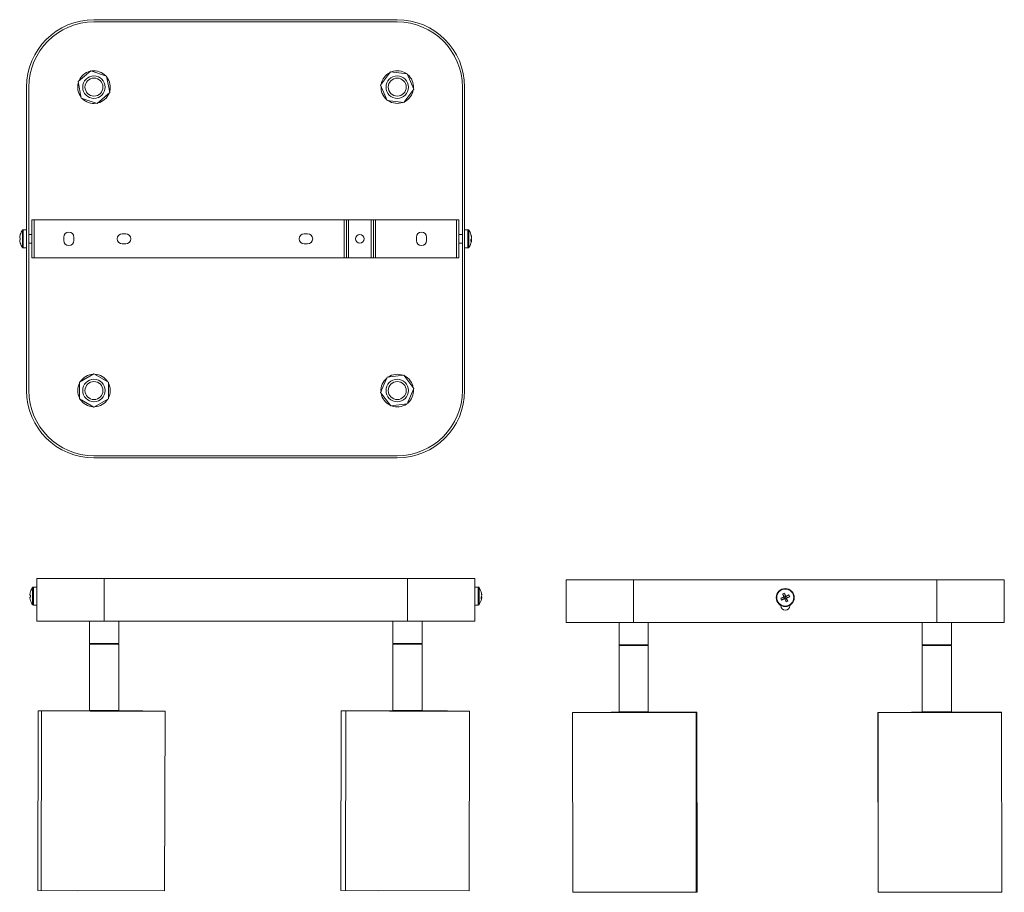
# Model space of a CAD drawing. Header units: millimetres. Extents: x -94 to 344, y -486 to -98.
import ezdxf

# ---------------------------------------------------------------- set-up
doc = ezdxf.new("R2010")
doc.units = ezdxf.units.MM

msp = doc.modelspace()

# ---------------------------------------------------------------- linework, layer by layer
at = {"color": 7, "linetype": 'Continuous', "lineweight": 15}
for p, q in [((73.61, -97.5), (-61.39, -97.5)), ((73.61, -98.5), (-61.39, -98.5)), ((-68.43, -125.06), (-62.79, -120.19)), ((-62.79, -120.19), (-55.76, -122.63)), ((-55.76, -122.63), (-54.35, -129.94)), ((66.21, -126.63), (70.66, -120.66)), ((70.66, -120.66), (78.06, -121.53)), ((78.06, -121.53), (81.01, -128.37)), ((-67.02, -132.37), (-68.43, -125.06)), ((69.16, -133.47), (66.21, -126.63)), ((-91.39, -127.5), (-91.39, -262.5)), ((-90.39, -127.5), (-90.39, -262.5)), ((-54.35, -129.94), (-59.99, -134.81)), ((81.01, -128.37), (76.56, -134.34)), ((102.61, -262.5), (102.61, -127.5)), ((103.61, -262.5), (103.61, -127.5)), ((-59.99, -134.81), (-67.02, -132.37)), ((76.56, -134.34), (69.16, -133.47)), ((100.97, -186.5), (-89.03, -186.5)), ((-89.03, -203.5), (-89.03, -186.5)), ((-88.03, -186.5), (-88.03, -203.5)), ((49.97, -203.5), (49.97, -186.5)), ((50.97, -186.5), (50.97, -203.5)), ((51.97, -186.5), (51.97, -203.5)), ((61.97, -203.5), (61.97, -186.5)), ((62.97, -203.5), (62.97, -186.5)), ((63.97, -186.5), (63.97, -203.5)), ((99.97, -203.5), (99.97, -186.5)), ((100.97, -186.5), (100.97, -203.5)), ((-91.39, -191), (-92.87, -191)), ((-47.28, -192.75), (-48.78, -192.75)), ((33.72, -192.75), (32.22, -192.75)), ((105.09, -191), (103.61, -191)), ((-94.18, -194.56), (-94.46, -194.54)), ((-94.46, -195.46), (-94.18, -195.44)), ((-94.19, -193.04), (-94.18, -193.05)), ((-94.18, -196.95), (-94.19, -196.96)), ((-89.03, -193), (-90.39, -193)), ((-90.39, -197), (-89.03, -197)), ((-74.83, -194.25), (-74.83, -195.75)), ((-70.33, -195.75), (-70.33, -194.25)), ((82.17, -194.25), (82.17, -195.75)), ((86.67, -195.75), (86.67, -194.25)), ((102.61, -193), (100.97, -193)), ((100.97, -197), (102.61, -197)), ((106.41, -195.57), (106.68, -195.6)), ((106.68, -195.25), (106.47, -195.24)), ((106.64, -194.4), (106.68, -194.4)), ((-92.87, -199), (-91.39, -199)), ((-48.78, -197.25), (-47.28, -197.25)), ((32.22, -197.25), (33.72, -197.25)), ((103.61, -199), (105.09, -199)), ((100.97, -203.5), (-89.03, -203.5)), ((-67.84, -258.78), (-61.39, -255.05)), ((-61.39, -255.05), (-54.94, -258.78)), ((66.22, -263.39), (69.14, -256.54)), ((69.14, -256.54), (76.54, -255.65)), ((76.54, -255.65), (81, -261.61)), ((-67.84, -266.22), (-67.84, -258.78)), ((-54.94, -258.78), (-54.94, -266.22)), ((81, -261.61), (78.08, -268.46)), ((-61.39, -269.95), (-67.84, -266.22)), ((-54.94, -266.22), (-61.39, -269.95)), ((70.68, -269.35), (66.22, -263.39)), ((78.08, -268.46), (70.68, -269.35)), ((-61.39, -291.5), (73.61, -291.5)), ((-61.39, -292.5), (73.61, -292.5)), ((-86.86, -346.07), (-86.86, -365.07)), ((-86.86, -346.07), (108.14, -346.07)), ((-56.86, -346.07), (-56.86, -365.07)), ((78.14, -346.07), (78.14, -365.07)), ((108.14, -346.07), (108.14, -365.07)), ((-86.86, -349.97), (-88.34, -349.97)), ((109.63, -349.97), (108.14, -349.97)), ((148.82, -346.71), (148.82, -365.71)), ((148.82, -346.71), (343.82, -346.71)), ((178.82, -346.71), (178.82, -365.71)), ((313.82, -346.71), (313.82, -365.71)), ((343.82, -346.71), (343.82, -365.71)), ((-89.64, -353.53), (-89.92, -353.51)), ((-89.92, -354.43), (-89.64, -354.4)), ((-89.65, -352.01), (-89.64, -352.02)), ((111.21, -354.57), (110.94, -354.54)), ((111, -354.21), (111.21, -354.22)), ((111.21, -353.36), (111.17, -353.37)), ((244.35, -354.96), (246.02, -354.49)), ((244.69, -355.76), (246.19, -354.92)), ((245.17, -352.98), (246.02, -354.49)), ((246.02, -354.49), (245.72, -354.36)), ((245.98, -352.65), (246.45, -354.31)), ((246.02, -354.49), (246.45, -354.31)), ((246.02, -354.49), (246.19, -354.92)), ((246.07, -355.22), (246.19, -354.92)), ((246.62, -354.74), (246.19, -354.92)), ((246.66, -356.58), (246.19, -354.92)), ((247.95, -353.47), (246.45, -354.31)), ((246.57, -354.01), (246.45, -354.31)), ((246.62, -354.74), (246.45, -354.31)), ((248.29, -354.27), (246.62, -354.74)), ((246.62, -354.74), (246.92, -354.86)), ((247.47, -356.25), (246.62, -354.74)), ((-89.64, -355.92), (-89.65, -355.92)), ((-88.34, -357.97), (-86.86, -357.97)), ((108.14, -357.97), (109.63, -357.97)), ((244.32, -358.08), (244.32, -358.21)), ((248.32, -358.21), (248.32, -358.08)), ((-86.86, -365.07), (108.14, -365.07)), ((-63.36, -365.07), (-63.36, -375.07)), ((-50.36, -375.07), (-50.36, -365.07)), ((71.64, -365.07), (71.64, -375.07)), ((84.64, -375.07), (84.64, -365.07)), ((148.82, -365.71), (343.82, -365.71)), ((172.32, -365.71), (172.32, -375.71)), ((185.32, -375.71), (185.32, -365.71)), ((307.32, -365.71), (307.32, -375.71)), ((320.32, -375.71), (320.32, -365.71)), ((-50.36, -375.07), (-63.36, -375.07)), ((-63.36, -375.32), (-63.36, -404.82)), ((-63.36, -375.32), (-50.36, -375.32)), ((-63.26, -375.07), (-63.26, -375.32)), ((-50.46, -375.32), (-50.46, -375.07)), ((-50.36, -404.82), (-50.36, -375.32)), ((84.64, -375.07), (71.64, -375.07)), ((71.64, -375.32), (71.64, -404.82)), ((71.64, -375.32), (84.64, -375.32)), ((71.74, -375.07), (71.74, -375.32)), ((84.54, -375.32), (84.54, -375.07)), ((84.64, -404.82), (84.64, -375.32)), ((185.32, -375.71), (172.32, -375.71)), ((172.32, -375.96), (172.32, -405.46)), ((172.32, -375.96), (185.32, -375.96)), ((172.42, -375.71), (172.42, -375.96)), ((185.22, -375.96), (185.22, -375.71)), ((185.32, -405.46), (185.32, -375.96)), ((320.32, -375.71), (307.32, -375.71)), ((307.32, -375.96), (307.32, -405.46)), ((307.32, -375.96), (320.32, -375.96)), ((307.42, -375.71), (307.42, -375.96)), ((320.22, -375.96), (320.22, -375.71)), ((320.32, -405.46), (320.32, -375.96)), ((-86.26, -405), (-86.44, -485)), ((-84.75, -405.01), (-84.93, -485.01)), ((-63.36, -404.82), (-63.11, -405.07)), ((-63.36, -404.82), (-50.36, -404.82)), ((-50.61, -405.07), (-63.11, -405.07)), ((-61.38, -405.07), (-61.38, -405.09)), ((-61.26, -405.07), (-61.26, -405.09)), ((-56.54, -405.07), (-56.54, -405.1)), ((-53.6, -405.11), (-53.6, -405.07)), ((-50.61, -405.07), (-50.36, -404.82)), ((-50.29, -405.05), (-50.58, -405.05)), ((-29.93, -485.13), (-29.75, -405.13)), ((48.6, -405), (48.42, -485)), ((50.78, -405.01), (50.6, -485.01)), ((71.64, -404.82), (71.89, -405.07)), ((71.64, -404.82), (84.64, -404.82)), ((84.39, -405.07), (71.89, -405.07)), ((73.62, -405.07), (73.62, -405.09)), ((73.74, -405.07), (73.74, -405.09)), ((78.46, -405.07), (78.46, -405.1)), ((81.4, -405.11), (81.4, -405.07)), ((84.39, -405.07), (84.64, -404.82)), ((84.86, -405.05), (84.41, -405.05)), ((85.24, -405.05), (84.42, -405.05)), ((105.6, -485.13), (105.78, -405.13)), ((151.62, -405.75), (151.73, -485.75)), ((172.52, -405.66), (155.69, -405.72)), ((172.32, -405.46), (172.57, -405.71)), ((172.32, -405.46), (185.32, -405.46)), ((185.07, -405.71), (172.57, -405.71)), ((175.51, -405.71), (175.51, -405.78)), ((180.23, -405.77), (180.23, -405.71)), ((183.06, -405.77), (183.06, -405.71)), ((185.07, -405.71), (185.32, -405.46)), ((206.73, -485.68), (206.62, -405.68)), ((207.05, -485.68), (206.94, -405.68)), ((287.55, -405.75), (287.66, -485.75)), ((287.63, -405.75), (287.74, -485.75)), ((307.32, -405.46), (307.57, -405.71)), ((307.32, -405.46), (320.32, -405.46)), ((320.07, -405.71), (307.57, -405.71)), ((310.51, -405.71), (310.51, -405.77)), ((315.23, -405.77), (315.23, -405.71)), ((318.06, -405.76), (318.06, -405.71)), ((320.07, -405.71), (320.32, -405.46)), ((342.74, -485.67), (342.63, -405.67)), ((-86.44, -485), (-68.52, -485.08)), ((-84.93, -485.01), (-29.93, -485.13)), ((48.42, -485), (65.41, -485.07)), ((50.6, -485.01), (105.6, -485.13)), ((151.73, -485.75), (205.83, -485.7)), ((202.97, -485.71), (206.15, -485.69)), ((287.66, -485.75), (338.78, -485.71)), ((287.74, -485.75), (341.84, -485.69))]:
    msp.add_line(p, q, dxfattribs=at)
at = {"color": 8, "linetype": 'Continuous', "lineweight": 15}
for p, q in [((-93.26, -198.8), (-93.26, -191.2)), ((-92.87, -199), (-92.87, -191)), ((105.09, -191), (105.09, -199)), ((105.48, -191.2), (105.48, -198.8)), ((-88.73, -357.77), (-88.73, -350.17)), ((-88.34, -357.97), (-88.34, -349.97)), ((109.63, -349.97), (109.63, -357.97)), ((110.02, -350.17), (110.02, -357.77))]:
    msp.add_line(p, q, dxfattribs=at)
at = {"color": 7, "linetype": 'Continuous', "lineweight": 15, "flags": 128}
for points in [[(106.64, -195.6), (106.66, -195.43), (106.68, -195.25)], [(111.17, -354.57), (111.2, -354.39), (111.21, -354.22)], [(-63.16, -405.02), (-63.85, -405.02), (-66.22, -405.01), (-68.53, -405.01), (-70.76, -405), (-72.9, -405), (-74.93, -405), (-76.83, -404.99), (-78.59, -404.99), (-80.2, -404.99), (-81.64, -404.99), (-82.9, -404.99), (-83.97, -404.99), (-84.84, -404.99), (-85.51, -404.99), (-85.96, -405), (-86.21, -405), (-86.24, -405), (-86.06, -405.01), (-85.66, -405.01), (-85.05, -405.01), (-84.75, -405.02)], [(-77.11, -405), (-78.06, -405), (-79.56, -405), (-80.89, -404.99), (-82.04, -405), (-83, -405), (-83.75, -405), (-84.3, -405), (-84.63, -405), (-84.75, -405), (-84.75, -405.01)], [(-63.15, -405.02), (-64.72, -405.01), (-67.03, -405.01), (-69.26, -405.01), (-71.4, -405), (-73.43, -405), (-75.33, -405), (-77.09, -405), (-78.7, -405), (-80.13, -405), (-81.39, -405), (-82.46, -405), (-83.34, -405), (-84, -405), (-84.46, -405), (-84.71, -405), (-84.74, -405.01), (-84.55, -405.01), (-84.16, -405.01), (-83.55, -405.02), (-82.73, -405.02), (-81.72, -405.03), (-80.52, -405.03), (-79.13, -405.04), (-77.57, -405.05), (-75.85, -405.05), (-73.99, -405.06), (-72, -405.07), (-69.89, -405.07), (-67.68, -405.08), (-65.39, -405.08), (-63.03, -405.09), (-60.64, -405.1), (-58.21, -405.1), (-55.78, -405.11), (-53.36, -405.11), (-50.97, -405.12), (-48.62, -405.12), (-46.35, -405.13), (-44.16, -405.13), (-42.08, -405.13), (-40.11, -405.14), (-38.27, -405.14), (-36.59, -405.14), (-35.07, -405.14), (-33.72, -405.14), (-32.55, -405.14), (-31.58, -405.14), (-30.81, -405.14), (-30.25, -405.14), (-29.89, -405.13), (-29.75, -405.13), (-29.83, -405.13), (-30.12, -405.12), (-30.63, -405.12), (-31.34, -405.11), (-32.25, -405.11), (-33.36, -405.1), (-34.66, -405.1), (-36.14, -405.09), (-37.77, -405.09), (-39.57, -405.08), (-41.5, -405.07), (-43.55, -405.07), (-45.71, -405.06), (-47.96, -405.05), (-50.29, -405.05), (-50.29, -405.05)], [(-63.15, -405.02), (-64.69, -405.02), (-66.93, -405.01), (-69.08, -405.01), (-71.14, -405.01), (-73.08, -405), (-74.89, -405), (-76.55, -405), (-78.06, -405), (-79.39, -405), (-80.54, -405), (-81.49, -405), (-82.25, -405), (-82.8, -405), (-83.13, -405.01), (-83.25, -405.01), (-83.16, -405.01), (-82.85, -405.02), (-82.33, -405.02), (-81.6, -405.02), (-80.67, -405.03), (-79.54, -405.04), (-78.23, -405.04), (-76.75, -405.05), (-75.11, -405.05), (-73.31, -405.06), (-71.39, -405.07), (-69.34, -405.07), (-67.2, -405.08), (-64.98, -405.08), (-62.69, -405.09), (-60.35, -405.1), (-57.99, -405.1), (-55.63, -405.11), (-53.27, -405.11), (-50.95, -405.12), (-48.68, -405.12), (-46.49, -405.12), (-44.38, -405.13), (-42.38, -405.13), (-40.5, -405.13), (-38.76, -405.13), (-37.18, -405.14), (-35.76, -405.14), (-34.52, -405.14), (-33.46, -405.14), (-32.61, -405.13), (-31.96, -405.13), (-31.52, -405.13), (-31.29, -405.13), (-31.27, -405.12), (-31.48, -405.12), (-31.89, -405.12), (-32.52, -405.11), (-33.35, -405.11), (-34.38, -405.1), (-35.59, -405.1), (-36.99, -405.09), (-38.56, -405.09), (-40.28, -405.08), (-42.14, -405.07), (-44.13, -405.07), (-46.22, -405.06), (-48.41, -405.05), (-50.67, -405.05), (-50.67, -405.05)], [(-47.67, -405.05), (-49.47, -405.05), (-50.58, -405.05)], [(71.84, -405.02), (71.01, -405.01), (68.64, -405.01), (66.33, -405.01), (64.09, -405), (61.95, -405), (59.93, -405), (58.02, -404.99), (56.26, -404.99), (54.66, -404.99), (53.22, -404.99), (51.96, -404.99), (50.89, -404.99), (50.02, -404.99), (49.35, -404.99), (48.89, -405), (48.65, -405), (48.62, -405), (48.8, -405.01), (49.2, -405.01), (49.81, -405.01), (50.62, -405.02), (50.78, -405.02)], [(70.84, -405.02), (68.66, -405.01), (66.43, -405.01), (64.27, -405), (62.21, -405), (60.27, -405), (58.46, -405), (56.8, -405), (55.3, -404.99), (53.96, -404.99), (52.82, -404.99), (51.86, -405), (51.11, -405), (50.56, -405), (50.22, -405), (50.1, -405), (50.2, -405.01), (50.51, -405.01), (50.78, -405.01)], [(71.85, -405.02), (70.81, -405.02), (68.5, -405.01), (66.27, -405.01), (64.13, -405.01), (62.1, -405), (60.2, -405), (58.44, -405), (56.83, -405), (55.4, -405), (54.14, -405), (53.07, -405), (52.2, -405), (51.53, -405), (51.07, -405), (50.82, -405.01), (50.79, -405.01), (50.98, -405.01), (51.37, -405.02), (51.98, -405.02), (52.8, -405.03), (53.81, -405.03), (55.01, -405.04), (56.4, -405.04), (57.96, -405.05), (59.68, -405.05), (61.54, -405.06), (63.53, -405.07), (65.64, -405.07), (67.85, -405.08), (70.14, -405.09), (72.5, -405.09), (74.89, -405.1), (77.32, -405.1), (79.75, -405.11), (82.17, -405.11), (84.56, -405.12), (86.91, -405.12), (89.18, -405.13), (91.37, -405.13), (93.45, -405.13), (95.42, -405.14), (97.26, -405.14), (98.94, -405.14), (100.46, -405.14), (101.81, -405.14), (102.98, -405.14), (103.95, -405.14), (104.72, -405.14), (105.28, -405.14), (105.64, -405.13), (105.78, -405.13), (105.7, -405.13), (105.41, -405.12), (104.9, -405.12), (104.19, -405.12), (103.28, -405.11), (102.17, -405.1), (100.87, -405.1), (99.39, -405.09), (97.76, -405.09), (95.96, -405.08), (94.03, -405.07), (91.98, -405.07), (89.82, -405.06), (87.57, -405.06), (85.24, -405.05), (85.24, -405.05)], [(71.85, -405.02), (70.84, -405.02), (68.6, -405.01), (66.45, -405.01), (64.39, -405.01), (62.45, -405.01), (60.64, -405), (58.98, -405), (57.47, -405), (56.14, -405), (54.99, -405), (54.04, -405), (53.28, -405), (52.73, -405), (52.4, -405.01), (52.28, -405.01), (52.37, -405.01), (52.68, -405.02), (53.2, -405.02), (53.93, -405.03), (54.86, -405.03), (55.99, -405.04), (57.3, -405.04), (58.78, -405.05), (60.42, -405.05), (62.22, -405.06), (64.14, -405.07), (66.19, -405.07), (68.33, -405.08), (70.55, -405.09), (72.84, -405.09), (75.18, -405.1), (77.54, -405.1), (79.91, -405.11), (82.26, -405.11), (84.58, -405.12), (86.85, -405.12), (89.04, -405.13), (91.15, -405.13), (93.15, -405.13), (95.03, -405.13), (96.77, -405.14), (98.35, -405.14), (99.77, -405.14), (101.01, -405.14), (102.07, -405.14), (102.92, -405.14), (103.57, -405.13), (104.02, -405.13), (104.24, -405.13), (104.26, -405.13), (104.06, -405.12), (103.64, -405.12), (103.01, -405.11), (102.18, -405.11), (101.15, -405.1), (99.94, -405.1), (98.54, -405.09), (96.97, -405.09), (95.25, -405.08), (93.39, -405.07), (91.41, -405.07), (89.31, -405.06), (87.12, -405.06), (84.86, -405.05), (84.86, -405.05)], [(88.79, -405.06), (87.64, -405.06), (85.39, -405.05), (84.42, -405.05)], [(172.52, -405.66), (171.07, -405.67), (168.78, -405.67), (166.57, -405.68), (164.45, -405.68), (162.45, -405.69), (160.59, -405.7), (158.86, -405.7), (157.3, -405.71), (155.9, -405.71), (154.69, -405.72), (153.67, -405.73), (152.85, -405.73), (152.23, -405.74), (151.83, -405.75), (151.64, -405.75), (151.66, -405.76), (151.9, -405.76), (152.35, -405.77), (153.01, -405.77), (153.87, -405.77), (154.93, -405.78), (156.19, -405.78), (157.62, -405.78), (159.22, -405.79), (160.97, -405.79), (162.87, -405.79), (164.89, -405.79), (167.03, -405.79), (169.26, -405.79), (171.57, -405.79), (173.93, -405.78), (176.34, -405.78), (178.77, -405.78), (181.2, -405.78), (183.62, -405.77), (186, -405.77), (188.32, -405.76), (190.58, -405.76), (192.74, -405.75), (194.8, -405.75), (196.74, -405.74), (198.53, -405.73), (200.18, -405.73), (201.66, -405.72), (202.96, -405.71), (204.08, -405.71), (205, -405.7), (205.72, -405.7), (205.72, -405.7)], [(172.52, -405.67), (172.25, -405.67), (169.99, -405.67), (167.82, -405.68), (165.74, -405.68), (163.76, -405.69), (161.92, -405.7), (160.22, -405.7), (158.67, -405.71), (157.3, -405.71), (156.1, -405.72), (155.1, -405.73), (154.29, -405.73), (153.69, -405.74), (153.3, -405.74), (153.13, -405.75), (153.17, -405.75), (153.43, -405.76), (153.89, -405.76), (154.57, -405.77), (155.45, -405.77), (156.53, -405.78), (157.79, -405.78), (159.23, -405.78), (160.84, -405.78), (162.6, -405.78), (164.49, -405.78), (166.51, -405.78), (168.63, -405.78), (170.83, -405.78), (173.11, -405.78), (175.43, -405.78), (177.79, -405.78), (180.16, -405.77), (182.51, -405.77), (184.84, -405.77), (187.13, -405.76), (189.34, -405.76), (191.47, -405.75), (193.5, -405.75), (195.41, -405.74), (197.19, -405.73), (198.81, -405.73), (200.28, -405.72), (201.56, -405.72), (202.66, -405.71), (203.57, -405.7), (204.27, -405.7), (204.27, -405.7)], [(204.27, -405.7), (204.77, -405.69), (205.05, -405.69), (205.12, -405.68), (204.97, -405.67), (204.6, -405.67), (204.03, -405.67), (203.25, -405.66), (202.27, -405.66), (201.1, -405.65), (199.75, -405.65), (198.22, -405.65), (196.54, -405.65), (194.71, -405.65), (192.75, -405.65), (190.68, -405.65), (188.52, -405.65), (186.28, -405.65), (185.13, -405.65)], [(206.62, -405.69), (206.85, -405.68), (206.94, -405.68), (206.81, -405.67), (206.46, -405.67), (205.9, -405.66), (205.14, -405.66), (204.18, -405.65), (203.02, -405.65), (201.68, -405.65), (200.16, -405.65), (198.48, -405.64), (196.65, -405.64), (194.69, -405.64), (192.61, -405.64), (190.42, -405.64), (188.15, -405.64), (185.81, -405.65), (185.14, -405.65)], [(205.72, -405.7), (206.23, -405.69), (206.53, -405.68), (206.62, -405.68), (206.49, -405.67), (206.14, -405.67), (205.59, -405.66), (204.82, -405.66), (203.86, -405.66), (202.7, -405.65), (201.36, -405.65), (199.84, -405.65), (198.16, -405.65), (196.33, -405.64), (194.37, -405.64), (192.29, -405.64), (190.1, -405.64), (187.83, -405.65), (185.49, -405.65), (185.14, -405.65)], [(291.5, -405.71), (290.62, -405.71), (289.6, -405.72), (288.78, -405.73), (288.16, -405.73), (287.76, -405.74), (287.56, -405.75), (287.59, -405.75), (287.63, -405.75)], [(307.52, -405.66), (307.08, -405.66), (304.79, -405.67), (302.58, -405.67), (300.47, -405.68), (298.47, -405.68), (296.6, -405.69), (294.88, -405.7), (293.31, -405.7), (291.92, -405.71), (290.71, -405.71), (289.69, -405.72), (288.86, -405.73), (288.25, -405.73), (287.84, -405.74), (287.65, -405.74), (287.67, -405.75), (287.91, -405.76), (288.36, -405.76), (289.02, -405.76), (289.89, -405.77), (290.95, -405.77), (292.2, -405.78), (293.63, -405.78), (295.23, -405.78), (296.99, -405.78), (298.88, -405.78), (300.91, -405.78), (303.04, -405.78), (305.27, -405.78), (307.58, -405.78), (309.95, -405.78), (312.35, -405.78), (314.78, -405.77), (317.21, -405.77), (319.63, -405.76), (322.01, -405.76), (324.34, -405.76), (326.59, -405.75), (328.76, -405.75), (330.81, -405.74), (332.75, -405.73), (334.55, -405.73), (336.19, -405.72), (337.67, -405.71), (338.98, -405.71), (340.09, -405.7), (341.02, -405.7), (341.74, -405.69), (341.74, -405.69)], [(307.52, -405.66), (306.01, -405.67), (303.83, -405.67), (301.75, -405.68), (299.78, -405.68), (297.93, -405.69), (296.23, -405.69), (294.69, -405.7), (293.31, -405.71), (292.12, -405.71), (291.11, -405.72), (290.31, -405.73), (289.71, -405.73), (289.32, -405.74), (289.14, -405.74), (289.18, -405.75), (289.44, -405.75), (289.91, -405.76), (290.58, -405.76), (291.47, -405.77), (292.54, -405.77), (293.81, -405.77), (295.25, -405.77), (296.85, -405.78), (298.61, -405.78), (300.5, -405.78), (302.52, -405.78), (304.64, -405.78), (306.85, -405.78), (309.12, -405.78), (311.45, -405.77), (313.8, -405.77), (316.17, -405.77), (318.53, -405.76), (320.86, -405.76), (323.14, -405.75), (325.36, -405.75), (327.49, -405.74), (329.52, -405.74), (331.43, -405.73), (333.2, -405.73), (334.83, -405.72), (336.29, -405.72), (337.58, -405.71), (338.68, -405.7), (339.58, -405.7), (340.28, -405.69), (340.28, -405.69)], [(341.74, -405.69), (342.25, -405.68), (342.55, -405.68), (342.63, -405.67), (342.5, -405.67), (342.16, -405.66), (341.6, -405.66), (340.84, -405.65), (339.87, -405.65), (338.71, -405.65), (337.37, -405.64), (335.85, -405.64), (334.18, -405.64), (332.35, -405.64), (330.39, -405.64), (328.3, -405.64), (326.12, -405.64), (323.85, -405.64), (321.51, -405.64), (320.14, -405.64)], [(340.28, -405.69), (340.78, -405.68), (341.06, -405.68), (341.13, -405.67), (340.98, -405.67), (340.62, -405.66), (340.04, -405.66), (339.26, -405.66), (338.28, -405.65), (337.11, -405.65), (335.76, -405.65), (334.23, -405.64), (332.55, -405.64), (330.72, -405.64), (328.77, -405.64), (326.7, -405.64), (324.53, -405.64), (322.29, -405.64), (320.14, -405.65)]]:
    msp.add_lwpolyline(points, dxfattribs=at)
at = {"color": 7, "linetype": 'Continuous', "lineweight": 15}
for centre, radius in [((-61.39, -127.5), 5), ((73.61, -127.5), 5), ((-61.39, -127.5), 4), ((73.61, -127.5), 4), ((56.97, -195), 1.9), ((-61.39, -262.5), 5), ((-61.39, -262.5), 4), ((73.61, -262.5), 5), ((73.61, -262.5), 4), ((246.32, -354.61), 4), ((246.32, -354.61), 3.8)]:
    msp.add_circle(centre, radius, dxfattribs=at)
for centre, radius, start, end in [((-61.39, -127.5), 30, 90, 180), ((-61.39, -127.5), 29, 90, 180), ((73.61, -127.5), 30, 0, 90), ((73.61, -127.5), 29, 0, 90), ((-61.39, -127.5), 7.25, 103.6926, 158.0327), ((-61.39, -127.5), 7.25, 43.6926, 98.0327), ((73.61, -127.5), 7.25, 116.1417, 170.4818), ((73.61, -127.5), 7.25, 56.1417, 110.4818), ((73.61, -127.5), 7.25, 356.1417, 50.4818), ((-61.39, -127.5), 7.25, 163.6926, 218.0327), ((-61.39, -127.5), 7.25, 343.6926, 38.0327), ((73.61, -127.5), 7.25, 176.1417, 230.4818), ((-61.39, -127.5), 7.25, 283.6926, 338.0327), ((73.61, -127.5), 7.25, 296.1417, 350.4818), ((-61.39, -127.5), 7.25, 223.6926, 278.0327), ((73.61, -127.5), 7.25, 236.1417, 290.4818), ((-87.99, -195), 6.5, 144.217, 162.4718), ((-92.87, -191.48), 0.48, 90, 144.217), ((-72.58, -194.25), 2.25, 0, 180), ((-48.78, -195), 2.25, 90, 270), ((-47.28, -195), 2.25, 270, 90), ((32.22, -195), 2.25, 90, 270), ((33.72, -195), 2.25, 270, 90), ((84.42, -194.25), 2.25, 0, 180), ((105.09, -191.48), 0.48, 35.783, 90), ((100.21, -195), 6.5, 10.5529, 35.783), ((-87.95, -195), 6.52, 162.6323, 175.9434), ((-87.95, -195), 6.52, 184.0566, 197.3677), ((-86.42, -195), 7.77, 176.7874, 183.2126), ((-87.99, -195), 6.5, 197.5282, 215.783), ((-72.58, -195.75), 2.25, 180, 0), ((84.42, -195.75), 2.25, 180, 0), ((100.21, -195), 6.5, 324.217, 349.4471), ((101.19, -194.82), 5.51, 4.392, 18.9114), ((105.27, -193.2), 1.14, 351.5853, 8.4147), ((100.95, -195.19), 5.75, 4.428, 18.5415), ((105.3, -194.46), 1.4, 321.1047, 348.1004), ((99.77, -195.74), 6.63, 356.524, 3.476), ((105.56, -195.37), 1.15, 317.1519, 348.0876), ((105.53, -195.47), 1.17, 10.658, 23.5293), ((101.18, -195.18), 5.52, 349.4492, 355.6023), ((-92.87, -198.52), 0.48, 215.783, 270), ((105.09, -198.52), 0.48, 270, 324.217), ((-61.39, -262.5), 7.25, 92.8299, 147.1701), ((-61.39, -262.5), 7.25, 32.8299, 87.1701), ((73.61, -262.5), 7.25, 129.6998, 184.0399), ((73.61, -262.5), 7.25, 69.6998, 124.0399), ((73.61, -262.5), 7.25, 9.6998, 64.0399), ((-61.39, -262.5), 30, 180, 270), ((-61.39, -262.5), 29, 180, 270), ((-61.39, -262.5), 7.25, 152.8299, 207.1701), ((-61.39, -262.5), 7.25, 332.8299, 27.1701), ((73.61, -262.5), 29, 270, 0), ((73.61, -262.5), 30, 270, 0), ((73.61, -262.5), 7.25, 309.6998, 4.0399), ((-61.39, -262.5), 7.25, 212.8299, 267.1701), ((-61.39, -262.5), 7.25, 272.8299, 327.1701), ((73.61, -262.5), 7.25, 189.6998, 244.0399), ((73.61, -262.5), 7.25, 249.6998, 304.0399), ((-83.46, -353.97), 6.5, 144.217, 162.4718), ((-88.34, -350.45), 0.48, 90, 144.217), ((109.63, -350.45), 0.48, 35.783, 90), ((104.74, -353.97), 6.5, 10.5529, 35.783), ((-83.41, -353.97), 6.52, 162.6323, 175.9434), ((-83.41, -353.97), 6.52, 184.0566, 197.3677), ((-81.89, -353.97), 7.77, 176.7874, 183.2126), ((105.72, -353.79), 5.51, 4.392, 18.9114), ((109.81, -352.17), 1.14, 351.5853, 8.4147), ((105.48, -354.16), 5.75, 4.428, 18.5415), ((109.84, -353.43), 1.4, 321.1047, 348.1004), ((104.31, -354.71), 6.63, 356.524, 3.476), ((110.09, -354.33), 1.15, 317.1519, 348.0876), ((110.06, -354.43), 1.17, 10.658, 23.5293), ((105.71, -354.15), 5.52, 349.4492, 355.6023), ((270.92, -414.26), 64.99, 112.8216, 114.1319), ((253.44, -351.67), 9.67, 199.868, 205.0286), ((249.26, -361.74), 9.67, 109.868, 115.0286), ((305.94, -329.94), 64.99, 200.7647, 202.075), ((186.67, -379.22), 64.99, 22.8216, 24.1319), ((270.99, -414.24), 64.99, 110.7647, 112.075), ((221.72, -294.96), 64.99, 292.8216, 294.1319), ((186.7, -379.29), 64.99, 20.7647, 22.075), ((239.19, -357.56), 9.67, 19.868, 25.0286), ((-83.46, -353.97), 6.5, 197.5282, 215.783), ((-88.34, -357.49), 0.48, 215.783, 270), ((109.63, -357.49), 0.48, 270, 324.217), ((104.74, -353.97), 6.5, 324.217, 349.4471), ((246.32, -358.21), 2, 180, 0), ((221.65, -294.99), 64.99, 290.7647, 292.075), ((305.97, -330.01), 64.99, 202.8216, 204.1319), ((243.38, -347.49), 9.67, 289.868, 295.0286), ((205.92, -466.88), 18.82, 269.7173, 272.4484), ((206.24, -466.88), 18.82, 269.7173, 272.4484), ((341.94, -466.87), 18.82, 269.7173, 272.4484)]:
    msp.add_arc(centre, radius, start, end, dxfattribs=at)

doc.saveas('drawing.dxf')
